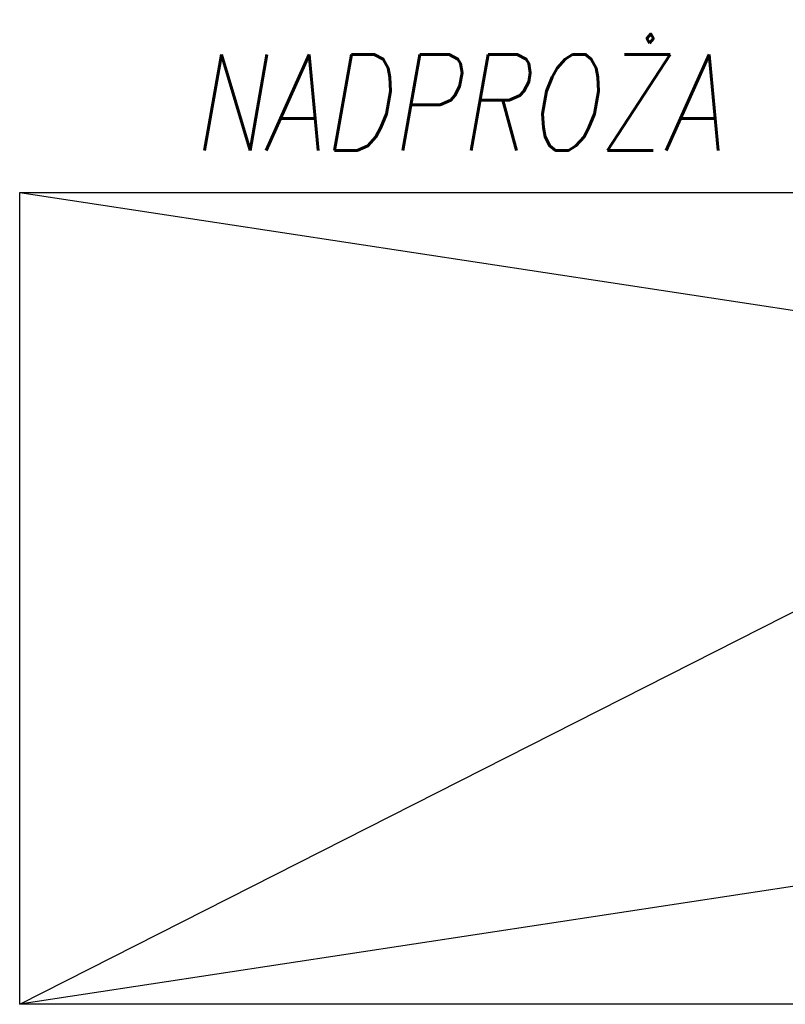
# Model space of a CAD drawing. Header units: millimetres. Extents: x -13852 to 21557, y -10038 to 8820.
# Tile 31 of 42: x 7132 to 8727, y 1332 to 3382. Entities that reach past the tile are written whole.
import ezdxf

# ---------------------------------------------------------------- set-up
doc = ezdxf.new("R2010")
doc.units = ezdxf.units.MM
doc.layers.add('1', color=2, linetype='Continuous')
doc.layers.add('DIM', color=243, linetype='Continuous')
doc.styles.add('MSD-001', font='romans.shx', dxfattribs={"width": 0.79, "oblique": 10, "height": 2})

msp = doc.modelspace()

# ---------------------------------------------------------------- linework, layer by layer
at = {"layer": 'DIM'}
for p, q in [((7132.203, 1331.666), (18232.913, 6966.285)), ((7132.203, 3022.641), (18232.913, 1331.666)), ((18232.913, 3022.641), (7132.203, 1331.666))]:
    msp.add_line(p, q, dxfattribs=at)
msp.add_lwpolyline([(7132.203, 3022.641), (18232.913, 3022.641), (18232.913, 1331.666), (7132.203, 1331.666)], close=True, dxfattribs=at)

# ---------------------------------------------------------------- texts
at = {"layer": '1', "style": 'MSD-001', "oblique": 10, "width": 0.79}
msp.add_text('NADPROŻA', height=200, dxfattribs=at).set_placement((7490.048, 3110.002))

doc.saveas('drawing.dxf')
